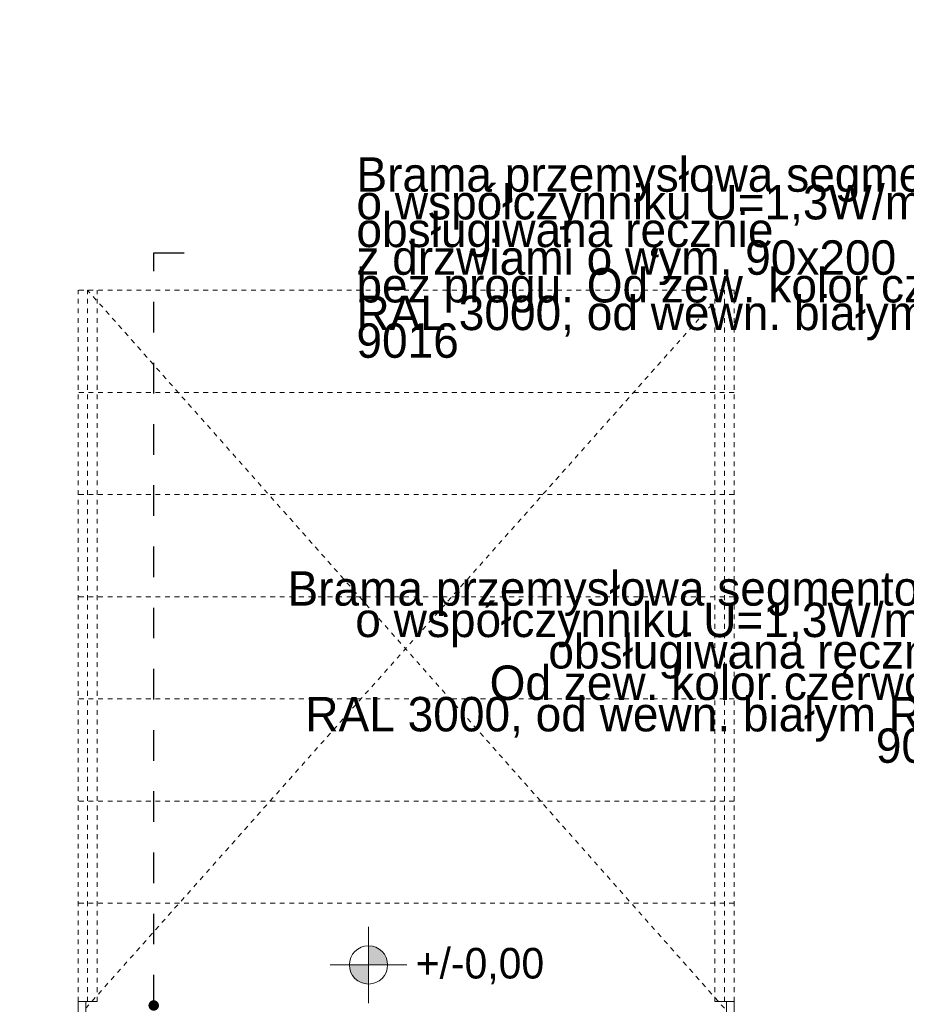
# Model space of a CAD drawing. Extents: x -547885 to -186295, y -25370 to 156194.
# Tile 148 of 256: x -497313 to -492677, y 33654 to 38803. Entities that reach past the tile are written whole.
import ezdxf

# ---------------------------------------------------------------- set-up
doc = ezdxf.new("R2010")
doc.units = 0
doc.header["$MEASUREMENT"] = 0
doc.linetypes.add('Hidden Line', pattern=[50, 25, -25])
doc.linetypes.add('Przerywana', pattern=[320, 160, -160])
for name, color, linetype, lineweight in [('Arch opisy_Nr_Pióra__21', 7, 'Continuous', 9), ('INWENT RZĘDNE_Nr_Pióra__21', 7, 'Continuous', 9), ('INWENT WYMIARY_Nr_Pióra__21', 7, 'Continuous', 9), ('INWENT. DRZWI_Nr_Pióra__21', 7, 'Continuous', 9)]:
    doc.layers.add(name, color=color, linetype=linetype, lineweight=lineweight)
doc.layers.add('INWENT RZĘDNE', color=7, linetype='Continuous')
doc.layers.add('INWENT WYMIARY', color=7, linetype='Continuous')
doc.styles.add('GENERATED_STYLE_2', font='txt')
doc.styles.add('GENERATED_STYLE_4', font='txt')
doc.styles.add('GENERATED_STYLE_5', font='txt')
doc.dimstyles.new('GENERATED_STYLE__13', dxfattribs={"dimtxt": 0.18, "dimasz": 109.44, "dimexe": 0.18, "dimexo": 0.0625, "dimgap": 0.09, "dimtad": 0, "dimtih": 1, "dimtoh": 1, "dimdec": 4, "dimzin": 0, "dimdsep": 46, "dimcen": 0.09, "dimadec": 0, "dimazin": 0, "dimtfac": 1, "dimtdec": 4, "dimtmove": 0, "dimatfit": 3, "dimldrblk": 'ARROWHEAD_11', "dimfxl": 0, "dimtolj": 1, "dimtzin": 0, "dimarcsym": 0})
doc.dimstyles.new('GENERATED_STYLE__5', dxfattribs={"dimtxt": 160.000002, "dimasz": 114, "dimexe": 0.18, "dimexo": 0, "dimgap": 0.09, "dimtad": 1, "dimtih": 1, "dimtoh": 1, "dimdec": 0, "dimlfac": 0.1, "dimzin": 0, "dimdsep": 46, "dimtxsty": 'GENERATED_STYLE_2', "dimblk": 'ARROWHEAD_2', "dimblk1": 'ARROWHEAD_2', "dimblk2": 'ARROWHEAD_2', "dimcen": 0.09, "dimclrd": 7, "dimclre": 7, "dimclrt": 7, "dimazin": 0, "dimtfac": 1, "dimtdec": 4, "dimtmove": 0, "dimatfit": 3, "dimfxl": 0, "dimtolj": 1, "dimtzin": 0, "dimarcsym": 0})

# ---------------------------------------------------------------- blocks, each defined once
blk = doc.blocks.new('*D652')
at = {"layer": 'INWENT WYMIARY_Nr_Pióra__21', "linetype": 'Continuous'}
for p, q in [((-509855, 47120.3), (-509941.6, 46970.3)), ((-509898.3, 46932.8), (-509898.3, 47157.8)), ((-471916.6, 46970.3), (-471830, 47120.3)), ((-471873.3, 46932.8), (-471873.3, 47157.8)), ((-509971.7, 47045.3), (-509898.3, 47045.3)), ((-509898.3, 47045.3), (-471873.3, 47045.3)), ((-471873.3, 47045.3), (-471800, 47045.3))]:
    blk.add_line(p, q, dxfattribs=at)
at = {"layer": 'INWENT WYMIARY_Nr_Pióra__21', "insert": (-491116.2, 47077.3), "char_height": 160, "attachment_point": 7, "style": 'GENERATED_STYLE_2'}
blk.add_mtext('{3\xa0803}', dxfattribs=at)
blk = doc.blocks.new('ARROWHEAD_2')
at = {"color": 0, "linetype": 'Continuous', "lineweight": 0}
for p, q in [((-0.378, -0.655), (0.378, 0.655)), ((0, 0), (-1, 0))]:
    blk.add_line(p, q, dxfattribs=at)
blk = doc.blocks.new('Koty wysokościowe_4', base_point=(-495489.6, 33859.6))
at = {"layer": 'INWENT RZĘDNE_Nr_Pióra__21', "linetype": 'Continuous'}
for points in [[(-495489.6, 33859.6), (-495389.6, 33859.6), (-495397.2, 33897.8), (-495418.9, 33930.3), (-495451.4, 33952), (-495489.6, 33959.6)], [(-495489.6, 33859.6), (-495589.6, 33859.6), (-495582, 33821.3), (-495560.3, 33788.9), (-495527.9, 33767.2), (-495489.6, 33759.6)]]:
    blk.add_hatch(color=256, dxfattribs=at).paths.add_polyline_path(points, flags=0)
for p, q in [((-495489.6, 33659.6), (-495489.6, 34059.6)), ((-495689.6, 33859.6), (-495289.6, 33859.6))]:
    blk.add_line(p, q, dxfattribs=at)
blk.add_circle((-495489.6, 33859.6), 100, dxfattribs=at)
at = {"layer": 'INWENT RZĘDNE_Nr_Pióra__21', "insert": (-495242.9, 33758.7), "char_height": 160, "attachment_point": 7, "style": 'GENERATED_STYLE_4'}
blk.add_mtext('{+/-0,00}', dxfattribs=at)
blk = doc.blocks.new('ARROWHEAD_11')
at = {"color": 0, "linetype": 'Continuous', "lineweight": 0}
blk.add_line((0, 0), (-1, 0), dxfattribs=at)
at = {"color": 0, "linetype": 'Continuous', "lineweight": 0, "const_width": 0.25, "flags": 128}
blk.add_lwpolyline([(-0.125, 0, 1), (0.125, 0, 1)], format="xyb", close=True, dxfattribs=at)

msp = doc.modelspace()

# ---------------------------------------------------------------- linework, layer by layer
at = {"layer": 'INWENT. DRZWI_Nr_Pióra__21', "linetype": 'Hidden Line'}
for p, q in [((-493578.3, 37387.6), (-497008.3, 37387.6)), ((-497008.3, 33667.6), (-497008.3, 37387.6)), ((-496968.3, 33632.6), (-493628.3, 37387.6)), ((-496958.3, 33667.6), (-496958.3, 37387.6)), ((-493628.3, 33632.6), (-496958.3, 37387.6)), ((-496908.3, 33667.6), (-496908.3, 37387.6)), ((-493678.3, 33667.6), (-493678.3, 37387.6)), ((-493628.3, 33667.6), (-493628.3, 37387.6)), ((-493578.3, 33667.6), (-493578.3, 37387.6)), ((-493578.3, 36853.3), (-497008.3, 36853.3)), ((-493578.3, 36319.1), (-497008.3, 36319.1)), ((-493578.3, 35784.8), (-497008.3, 35784.8)), ((-493578.3, 35250.5), (-497008.3, 35250.5)), ((-493578.3, 34716.2), (-497008.3, 34716.2)), ((-493578.3, 34181.9), (-497008.3, 34181.9))]:
    msp.add_line(p, q, dxfattribs=at)
at = {"layer": 'INWENT. DRZWI_Nr_Pióra__21', "linetype": 'Continuous'}
for p, q in [((-496908.3, 33667.6), (-497008.3, 33667.6)), ((-497008.3, 33667.6), (-497008.3, 33597.6)), ((-496968.3, 33667.6), (-496968.3, 33597.6)), ((-493678.3, 33667.6), (-493578.3, 33667.6)), ((-493618.3, 33667.6), (-493618.3, 33597.6)), ((-493578.3, 33667.6), (-493578.3, 33597.6))]:
    msp.add_line(p, q, dxfattribs=at)

# ---------------------------------------------------------------- block references
at = {"layer": 'INWENT RZĘDNE'}
msp.add_blockref('Koty wysokościowe_4', (-495489.6, 33859.6), dxfattribs=at)

# ---------------------------------------------------------------- texts
at = {"layer": 'Arch opisy_Nr_Pióra__21', "linetype": 'Continuous', "char_height": 180, "width": 3554.26, "style": 'GENERATED_STYLE_5'}
for s, insert, attachment_point, line_spacing_factor in [('{Brama przemysłowa segmentowa \\Po współczynniku U=1,3W/m2K\\Pobsługiwana ręcznie\\Pz drzwiami o wym, 90x200 \\Pbez progu. Od zew. kolor czerwony \\PRAL 3000, od wewn. białym RAL 9016}', (-495552.7, 37557.5), 4, 0.482339), ('{Brama przemysłowa segmentowa \\Po współczynniku U=1,3W/m2K\\Pobsługiwana ręcznie.\\POd zew. kolor czerwony \\PRAL 3000, od wewn. białym RAL 9016}', (-492301.2, 35416.2), 6, 0.547831)]:
    msp.add_mtext(s, dxfattribs=dict(at, insert=insert, attachment_point=attachment_point, line_spacing_factor=line_spacing_factor))

# ---------------------------------------------------------------- dimensions: what is measured, and where the dimension line sits
at = {"layer": 'INWENT WYMIARY', "linetype": 'Continuous'}
dim = msp.add_linear_dim(base=(-509898.3276, 47045.2825), p1=(-509898.3276, 34625.6987), p2=(-471873.3243, 33972.4433), dimstyle='GENERATED_STYLE__5', dxfattribs=at)
dim.commit()
dim.dimension.update_dxf_attribs({"geometry": '*D652', "text_midpoint": (-490842.6723, 47157.2825)})

# ---------------------------------------------------------------- leaders
at = {"layer": 'Arch opisy_Nr_Pióra__21', "linetype": 'Przerywana', "annotation_type": 0, "has_hookline": 1, "hookline_direction": 1}
for points, text_width in [([(-496612.6, 33647.6), (-496612.6, 37583.2), (-496350.4, 37583.2)], 2828.6), ([(-491704.3, 33619.6), (-491704.3, 35441.9), (-491966.4, 35441.9)], 3291.4)]:
    msp.add_leader(points, dimstyle='GENERATED_STYLE__13', dxfattribs=dict(at, text_width=text_width))

doc.saveas('drawing.dxf')
